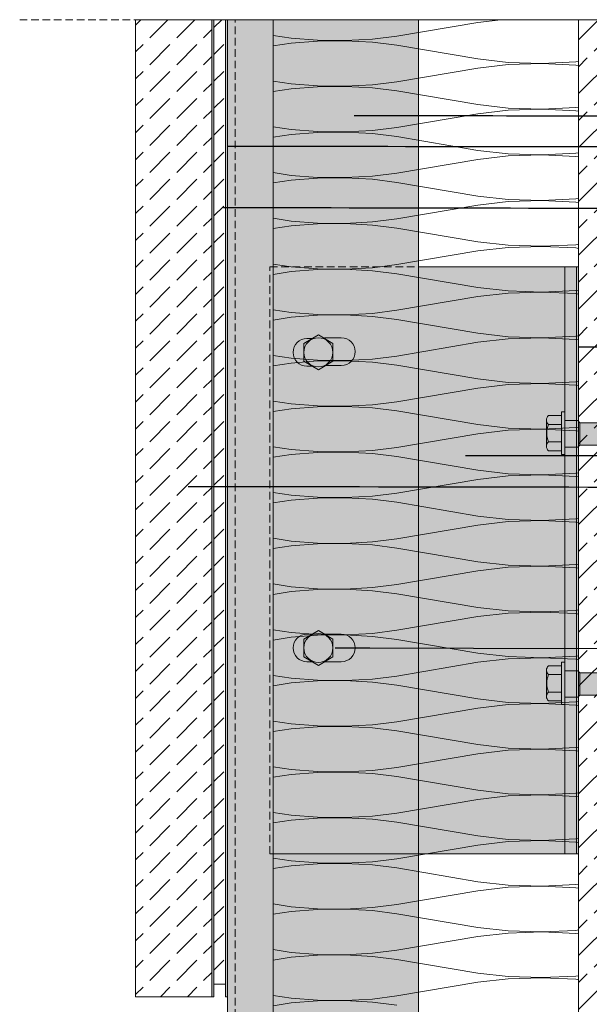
# Model space of a CAD drawing. Extents: x -106566 to -43002, y 22119 to 47619.
# Tile 21 of 24: x -47576 to -46080, y 37909 to 40494. Entities that reach past the tile are written whole.
import ezdxf

# ---------------------------------------------------------------- set-up
doc = ezdxf.new("R2010")
doc.units = 0
doc.header["$MEASUREMENT"] = 0
doc.linetypes.add('Hidden Line', pattern=[30, 20, -10])
for name, color, linetype, lineweight, true_color in [('2D - Ogólne_Pen_No__2', 7, 'Continuous', 15, 0x7f7f7f), ('2D Drafting - General_Pen_No__141', 7, 'Continuous', 0, 0xe8e8e8), ('2D Drafting - General_Pen_No__2', 7, 'Continuous', 15, 0x7f7f7f), ('2D Drafting - General_Pen_No__5', 7, 'Continuous', 25, 0x40a5ff), ('2D Drafting - General_Pen_No__61', 7, 'Continuous', 20, 0x6a6a6a), ('2D Drafting - General_Pen_No__81', 7, 'Continuous', 20, 0x6a6a6a), ('Annotation - Label_Pen_No__5', 7, 'Continuous', 25, 0x40a5ff)]:
    doc.layers.add(name, color=color, linetype=linetype, lineweight=lineweight, true_color=true_color)
doc.layers.add('2D Drafting - General_Pen_No__101', color=8, linetype='Continuous', lineweight=13)
doc.layers.add('2D Drafting - General_Pen_No__121', color=255, linetype='Continuous', lineweight=0)
doc.dimstyles.new('GENERATED_STYLE__3', dxfattribs={"dimtxt": 0.18, "dimasz": 91.2, "dimexe": 0.18, "dimexo": 0.0625, "dimgap": 0.09, "dimtad": 0, "dimtih": 1, "dimtoh": 1, "dimdec": 4, "dimzin": 0, "dimdsep": 46, "dimcen": 0.09, "dimadec": 0, "dimazin": 0, "dimtfac": 1, "dimtdec": 4, "dimtmove": 0, "dimatfit": 3, "dimldrblk": 'ARROWHEAD_5', "dimfxl": 0, "dimtolj": 1, "dimtzin": 0, "dimarcsym": 0})
pattern_1 = [(45, (0, 0), (-70.71068, 70.71068), [75, -25]), (45, (7e-15, 70.71), (-70.71068, 70.71068), [75, -25])]

# ---------------------------------------------------------------- blocks, each defined once
blk = doc.blocks.new('*X4')
at = {"layer": '2D Drafting - General_Pen_No__61', "linetype": 'Continuous'}
for p, q in [((-46373.4, 40487), (-46585.7, 40451)), ((-46313.1, 40494), (-46373.4, 40487)), ((-46108.5, 40493.7), (-46110.4, 40494)), ((-46910.3, 40452.6), (-46863.6, 40445.4)), ((-46863.6, 40432.7), (-46910.3, 40425.4)), ((-46863.6, 40445.4), (-46794.2, 40440.1)), ((-46794.2, 40438), (-46863.6, 40432.7)), ((-46794.2, 40440.1), (-46721.1, 40439.3)), ((-46721.1, 40438.8), (-46794.2, 40438)), ((-46721.1, 40439.3), (-46649.8, 40443)), ((-46649.8, 40435), (-46721.1, 40438.8)), ((-46649.8, 40443), (-46585.7, 40451)), ((-46585.7, 40427), (-46649.8, 40435)), ((-46373.4, 40391), (-46585.7, 40427)), ((-46373.4, 40391), (-46293.3, 40381.8)), ((-46293.3, 40376.3), (-46373.4, 40367)), ((-46293.3, 40381.8), (-46204.1, 40379.1)), ((-46204.1, 40379), (-46293.3, 40376.3)), ((-46204.1, 40379.1), (-46116, 40383.3)), ((-46116, 40374.8), (-46204.1, 40379)), ((-46116, 40383.3), (-46108.5, 40384.3)), ((-46373.4, 40367), (-46585.7, 40331)), ((-46108.5, 40373.7), (-46116, 40374.8)), ((-46910.3, 40332.6), (-46863.6, 40325.4)), ((-46863.6, 40325.4), (-46794.2, 40320.1)), ((-46649.8, 40323), (-46585.7, 40331)), ((-46863.6, 40312.7), (-46910.3, 40305.4)), ((-46794.2, 40318), (-46863.6, 40312.7)), ((-46794.2, 40320.1), (-46721.1, 40319.3)), ((-46721.1, 40318.8), (-46794.2, 40318)), ((-46721.1, 40319.3), (-46649.8, 40323)), ((-46649.8, 40315), (-46721.1, 40318.8)), ((-46585.7, 40307), (-46649.8, 40315)), ((-46373.4, 40271), (-46585.7, 40307)), ((-46373.4, 40247), (-46585.7, 40211)), ((-46373.4, 40271), (-46293.3, 40261.8)), ((-46293.3, 40256.3), (-46373.4, 40247)), ((-46293.3, 40261.8), (-46204.1, 40259.1)), ((-46204.1, 40259), (-46293.3, 40256.3)), ((-46204.1, 40259.1), (-46116, 40263.3)), ((-46116, 40254.8), (-46204.1, 40259)), ((-46116, 40263.3), (-46108.5, 40264.3)), ((-46108.5, 40253.7), (-46116, 40254.8)), ((-46910.3, 40212.6), (-46863.6, 40205.4)), ((-46863.6, 40205.4), (-46794.2, 40200.1)), ((-46794.2, 40198), (-46863.6, 40192.7)), ((-46794.2, 40200.1), (-46721.1, 40199.3)), ((-46721.1, 40198.8), (-46794.2, 40198)), ((-46721.1, 40199.3), (-46649.8, 40203)), ((-46649.8, 40195), (-46721.1, 40198.8)), ((-46649.8, 40203), (-46585.7, 40211)), ((-46585.7, 40187), (-46649.8, 40195)), ((-46863.6, 40192.7), (-46910.3, 40185.4)), ((-46373.4, 40151), (-46585.7, 40187)), ((-46373.4, 40151), (-46293.3, 40141.8)), ((-46204.1, 40139.1), (-46116, 40143.3)), ((-46116, 40143.3), (-46108.5, 40144.3)), ((-46373.4, 40127), (-46585.7, 40091)), ((-46293.3, 40136.3), (-46373.4, 40127)), ((-46293.3, 40141.8), (-46204.1, 40139.1)), ((-46204.1, 40139), (-46293.3, 40136.3)), ((-46116, 40134.8), (-46204.1, 40139)), ((-46108.5, 40133.7), (-46116, 40134.8)), ((-46910.3, 40092.6), (-46863.6, 40085.4)), ((-46863.6, 40072.7), (-46910.3, 40065.4)), ((-46863.6, 40085.4), (-46794.2, 40080.1)), ((-46794.2, 40078), (-46863.6, 40072.7)), ((-46794.2, 40080.1), (-46721.1, 40079.3)), ((-46721.1, 40078.8), (-46794.2, 40078)), ((-46721.1, 40079.3), (-46649.8, 40083)), ((-46649.8, 40075), (-46721.1, 40078.8)), ((-46649.8, 40083), (-46585.7, 40091)), ((-46585.7, 40067), (-46649.8, 40075)), ((-46373.4, 40031), (-46585.7, 40067)), ((-46373.4, 40031), (-46293.3, 40021.8)), ((-46293.3, 40016.3), (-46373.4, 40007)), ((-46293.3, 40021.8), (-46204.1, 40019.1)), ((-46204.1, 40019), (-46293.3, 40016.3)), ((-46204.1, 40019.1), (-46116, 40023.3)), ((-46116, 40014.8), (-46204.1, 40019)), ((-46116, 40023.3), (-46108.5, 40024.3)), ((-46108.5, 40013.7), (-46116, 40014.8)), ((-46373.4, 40007), (-46585.7, 39971)), ((-46910.3, 39972.6), (-46863.6, 39965.4)), ((-46863.6, 39965.4), (-46794.2, 39960.1)), ((-46721.1, 39959.3), (-46649.8, 39963)), ((-46649.8, 39963), (-46585.7, 39971)), ((-46863.6, 39952.7), (-46910.3, 39945.4)), ((-46794.2, 39958), (-46863.6, 39952.7)), ((-46794.2, 39960.1), (-46721.1, 39959.3)), ((-46721.1, 39958.8), (-46794.2, 39958)), ((-46649.8, 39955), (-46721.1, 39958.8)), ((-46585.7, 39947), (-46649.8, 39955)), ((-46373.4, 39911), (-46585.7, 39947)), ((-46373.4, 39911), (-46293.3, 39901.8)), ((-46373.4, 39887), (-46585.7, 39851)), ((-46293.3, 39896.3), (-46373.4, 39887)), ((-46293.3, 39901.8), (-46204.1, 39899.1)), ((-46204.1, 39899), (-46293.3, 39896.3)), ((-46204.1, 39899.1), (-46116, 39903.3)), ((-46116, 39894.8), (-46204.1, 39899)), ((-46116, 39903.3), (-46108.5, 39904.3)), ((-46108.5, 39893.7), (-46116, 39894.8)), ((-46910.3, 39852.6), (-46863.6, 39845.4)), ((-46863.6, 39845.4), (-46794.2, 39840.1)), ((-46794.2, 39838), (-46863.6, 39832.7)), ((-46794.2, 39840.1), (-46721.1, 39839.3)), ((-46721.1, 39838.8), (-46794.2, 39838)), ((-46721.1, 39839.3), (-46649.8, 39843)), ((-46649.8, 39835), (-46721.1, 39838.8)), ((-46649.8, 39843), (-46585.7, 39851)), ((-46585.7, 39827), (-46649.8, 39835)), ((-46863.6, 39832.7), (-46910.3, 39825.4)), ((-46373.4, 39791), (-46585.7, 39827)), ((-46373.4, 39791), (-46293.3, 39781.8)), ((-46293.3, 39781.8), (-46204.1, 39779.1)), ((-46204.1, 39779.1), (-46116, 39783.3)), ((-46116, 39783.3), (-46108.5, 39784.3)), ((-46373.4, 39767), (-46585.7, 39731)), ((-46293.3, 39776.3), (-46373.4, 39767)), ((-46204.1, 39779), (-46293.3, 39776.3)), ((-46116, 39774.8), (-46204.1, 39779)), ((-46108.5, 39773.7), (-46116, 39774.8)), ((-46910.3, 39732.6), (-46863.6, 39725.4)), ((-46649.8, 39723), (-46585.7, 39731)), ((-46863.6, 39712.7), (-46910.3, 39705.4)), ((-46863.6, 39725.4), (-46794.2, 39720.1)), ((-46794.2, 39718), (-46863.6, 39712.7)), ((-46794.2, 39720.1), (-46721.1, 39719.3)), ((-46721.1, 39718.8), (-46794.2, 39718)), ((-46721.1, 39719.3), (-46649.8, 39723)), ((-46649.8, 39715), (-46721.1, 39718.8)), ((-46585.7, 39707), (-46649.8, 39715)), ((-46373.4, 39671), (-46585.7, 39707)), ((-46373.4, 39671), (-46293.3, 39661.8)), ((-46293.3, 39656.3), (-46373.4, 39647)), ((-46293.3, 39661.8), (-46204.1, 39659.1)), ((-46204.1, 39659), (-46293.3, 39656.3)), ((-46204.1, 39659.1), (-46116, 39663.3)), ((-46116, 39654.8), (-46204.1, 39659)), ((-46116, 39663.3), (-46108.5, 39664.3)), ((-46108.5, 39653.7), (-46116, 39654.8)), ((-46373.4, 39647), (-46585.7, 39611)), ((-46910.3, 39612.6), (-46863.6, 39605.4)), ((-46863.6, 39605.4), (-46794.2, 39600.1)), ((-46721.1, 39599.3), (-46649.8, 39603)), ((-46649.8, 39603), (-46585.7, 39611)), ((-46863.6, 39592.7), (-46910.3, 39585.4)), ((-46794.2, 39598), (-46863.6, 39592.7)), ((-46794.2, 39600.1), (-46721.1, 39599.3)), ((-46721.1, 39598.8), (-46794.2, 39598)), ((-46649.8, 39595), (-46721.1, 39598.8)), ((-46585.7, 39587), (-46649.8, 39595)), ((-46373.4, 39551), (-46585.7, 39587)), ((-46373.4, 39551), (-46293.3, 39541.8)), ((-46373.4, 39527), (-46585.7, 39491)), ((-46293.3, 39536.3), (-46373.4, 39527)), ((-46293.3, 39541.8), (-46204.1, 39539.1)), ((-46204.1, 39539), (-46293.3, 39536.3)), ((-46204.1, 39539.1), (-46116, 39543.3)), ((-46116, 39534.8), (-46204.1, 39539)), ((-46116, 39543.3), (-46108.5, 39544.3)), ((-46108.5, 39533.7), (-46116, 39534.8)), ((-46910.3, 39492.6), (-46863.6, 39485.4)), ((-46863.6, 39472.7), (-46910.3, 39465.4)), ((-46863.6, 39485.4), (-46794.2, 39480.1)), ((-46794.2, 39478), (-46863.6, 39472.7)), ((-46794.2, 39480.1), (-46721.1, 39479.3)), ((-46721.1, 39478.8), (-46794.2, 39478)), ((-46721.1, 39479.3), (-46649.8, 39483)), ((-46649.8, 39475), (-46721.1, 39478.8)), ((-46649.8, 39483), (-46585.7, 39491)), ((-46585.7, 39467), (-46649.8, 39475)), ((-46373.4, 39431), (-46585.7, 39467)), ((-46373.4, 39431), (-46293.3, 39421.8)), ((-46293.3, 39421.8), (-46204.1, 39419.1)), ((-46204.1, 39419.1), (-46116, 39423.3)), ((-46116, 39423.3), (-46108.5, 39424.3)), ((-46373.4, 39407), (-46585.7, 39371)), ((-46293.3, 39416.3), (-46373.4, 39407)), ((-46204.1, 39419), (-46293.3, 39416.3)), ((-46116, 39414.8), (-46204.1, 39419)), ((-46108.5, 39413.7), (-46116, 39414.8)), ((-46910.3, 39372.6), (-46863.6, 39365.4)), ((-46649.8, 39363), (-46585.7, 39371)), ((-46863.6, 39352.7), (-46910.3, 39345.4)), ((-46863.6, 39365.4), (-46794.2, 39360.1)), ((-46794.2, 39358), (-46863.6, 39352.7)), ((-46794.2, 39360.1), (-46721.1, 39359.3)), ((-46721.1, 39358.8), (-46794.2, 39358)), ((-46721.1, 39359.3), (-46649.8, 39363)), ((-46649.8, 39355), (-46721.1, 39358.8)), ((-46585.7, 39347), (-46649.8, 39355)), ((-46373.4, 39311), (-46585.7, 39347)), ((-46373.4, 39311), (-46293.3, 39301.8)), ((-46293.3, 39296.3), (-46373.4, 39287)), ((-46293.3, 39301.8), (-46204.1, 39299.1)), ((-46204.1, 39299), (-46293.3, 39296.3)), ((-46204.1, 39299.1), (-46116, 39303.3)), ((-46116, 39294.8), (-46204.1, 39299)), ((-46116, 39303.3), (-46108.5, 39304.3)), ((-46108.5, 39293.7), (-46116, 39294.8)), ((-46373.4, 39287), (-46585.7, 39251)), ((-46910.3, 39252.6), (-46863.6, 39245.4)), ((-46863.6, 39245.4), (-46794.2, 39240.1)), ((-46794.2, 39240.1), (-46721.1, 39239.3)), ((-46721.1, 39238.8), (-46794.2, 39238)), ((-46721.1, 39239.3), (-46649.8, 39243)), ((-46649.8, 39235), (-46721.1, 39238.8)), ((-46649.8, 39243), (-46585.7, 39251)), ((-46863.6, 39232.7), (-46910.3, 39225.4)), ((-46794.2, 39238), (-46863.6, 39232.7)), ((-46585.7, 39227), (-46649.8, 39235)), ((-46373.4, 39191), (-46585.7, 39227)), ((-46373.4, 39191), (-46293.3, 39181.8)), ((-46373.4, 39167), (-46585.7, 39131)), ((-46293.3, 39176.3), (-46373.4, 39167)), ((-46293.3, 39181.8), (-46204.1, 39179.1)), ((-46204.1, 39179), (-46293.3, 39176.3)), ((-46204.1, 39179.1), (-46116, 39183.3)), ((-46116, 39174.8), (-46204.1, 39179)), ((-46116, 39183.3), (-46108.5, 39184.3)), ((-46108.5, 39173.7), (-46116, 39174.8)), ((-46910.3, 39132.6), (-46863.6, 39125.4)), ((-46863.6, 39112.7), (-46910.3, 39105.4)), ((-46863.6, 39125.4), (-46794.2, 39120.1)), ((-46794.2, 39118), (-46863.6, 39112.7)), ((-46794.2, 39120.1), (-46721.1, 39119.3)), ((-46721.1, 39118.8), (-46794.2, 39118)), ((-46721.1, 39119.3), (-46649.8, 39123)), ((-46649.8, 39115), (-46721.1, 39118.8)), ((-46649.8, 39123), (-46585.7, 39131)), ((-46585.7, 39107), (-46649.8, 39115)), ((-46373.4, 39071), (-46585.7, 39107)), ((-46373.4, 39071), (-46293.3, 39061.8)), ((-46293.3, 39061.8), (-46204.1, 39059.1)), ((-46204.1, 39059), (-46293.3, 39056.3)), ((-46204.1, 39059.1), (-46116, 39063.3)), ((-46116, 39054.8), (-46204.1, 39059)), ((-46116, 39063.3), (-46108.5, 39064.3)), ((-46373.4, 39047), (-46585.7, 39011)), ((-46293.3, 39056.3), (-46373.4, 39047)), ((-46108.5, 39053.7), (-46116, 39054.8)), ((-46910.3, 39012.6), (-46863.6, 39005.4)), ((-46649.8, 39003), (-46585.7, 39011)), ((-46863.6, 38992.7), (-46910.3, 38985.4)), ((-46863.6, 39005.4), (-46794.2, 39000.1)), ((-46794.2, 38998), (-46863.6, 38992.7)), ((-46794.2, 39000.1), (-46721.1, 38999.3)), ((-46721.1, 38998.8), (-46794.2, 38998)), ((-46721.1, 38999.3), (-46649.8, 39003)), ((-46649.8, 38995), (-46721.1, 38998.8)), ((-46585.7, 38987), (-46649.8, 38995)), ((-46373.4, 38951), (-46585.7, 38987)), ((-46373.4, 38951), (-46293.3, 38941.8)), ((-46293.3, 38936.3), (-46373.4, 38927)), ((-46293.3, 38941.8), (-46204.1, 38939.1)), ((-46204.1, 38939), (-46293.3, 38936.3)), ((-46204.1, 38939.1), (-46116, 38943.3)), ((-46116, 38934.8), (-46204.1, 38939)), ((-46116, 38943.3), (-46108.5, 38944.3)), ((-46108.5, 38933.7), (-46116, 38934.8)), ((-46373.4, 38927), (-46585.7, 38891)), ((-46910.3, 38892.6), (-46863.6, 38885.4)), ((-46863.6, 38885.4), (-46794.2, 38880.1)), ((-46794.2, 38878), (-46863.6, 38872.7)), ((-46794.2, 38880.1), (-46721.1, 38879.3)), ((-46721.1, 38878.8), (-46794.2, 38878)), ((-46721.1, 38879.3), (-46649.8, 38883)), ((-46649.8, 38875), (-46721.1, 38878.8)), ((-46649.8, 38883), (-46585.7, 38891)), ((-46863.6, 38872.7), (-46910.3, 38865.4)), ((-46585.7, 38867), (-46649.8, 38875)), ((-46373.4, 38831), (-46585.7, 38867)), ((-46373.4, 38831), (-46293.3, 38821.8)), ((-46373.4, 38807), (-46585.7, 38771)), ((-46293.3, 38816.3), (-46373.4, 38807)), ((-46293.3, 38821.8), (-46204.1, 38819.1)), ((-46204.1, 38819), (-46293.3, 38816.3)), ((-46204.1, 38819.1), (-46116, 38823.3)), ((-46116, 38814.8), (-46204.1, 38819)), ((-46116, 38823.3), (-46108.5, 38824.3)), ((-46108.5, 38813.7), (-46116, 38814.8)), ((-46910.3, 38772.6), (-46863.6, 38765.4)), ((-46863.6, 38752.7), (-46910.3, 38745.4)), ((-46863.6, 38765.4), (-46794.2, 38760.1)), ((-46794.2, 38758), (-46863.6, 38752.7)), ((-46794.2, 38760.1), (-46721.1, 38759.3)), ((-46721.1, 38758.8), (-46794.2, 38758)), ((-46721.1, 38759.3), (-46649.8, 38763)), ((-46649.8, 38755), (-46721.1, 38758.8)), ((-46649.8, 38763), (-46585.7, 38771)), ((-46585.7, 38747), (-46649.8, 38755)), ((-46373.4, 38711), (-46585.7, 38747)), ((-46373.4, 38711), (-46293.3, 38701.8)), ((-46293.3, 38696.3), (-46373.4, 38687)), ((-46293.3, 38701.8), (-46204.1, 38699.1)), ((-46204.1, 38699), (-46293.3, 38696.3)), ((-46204.1, 38699.1), (-46116, 38703.3)), ((-46116, 38694.8), (-46204.1, 38699)), ((-46116, 38703.3), (-46108.5, 38704.3)), ((-46373.4, 38687), (-46585.7, 38651)), ((-46108.5, 38693.7), (-46116, 38694.8)), ((-46910.3, 38652.6), (-46863.6, 38645.4)), ((-46863.6, 38645.4), (-46794.2, 38640.1)), ((-46649.8, 38643), (-46585.7, 38651)), ((-46863.6, 38632.7), (-46910.3, 38625.4)), ((-46794.2, 38638), (-46863.6, 38632.7)), ((-46794.2, 38640.1), (-46721.1, 38639.3)), ((-46721.1, 38638.8), (-46794.2, 38638)), ((-46721.1, 38639.3), (-46649.8, 38643)), ((-46649.8, 38635), (-46721.1, 38638.8)), ((-46585.7, 38627), (-46649.8, 38635)), ((-46373.4, 38591), (-46585.7, 38627)), ((-46373.4, 38567), (-46585.7, 38531)), ((-46373.4, 38591), (-46293.3, 38581.8)), ((-46293.3, 38576.3), (-46373.4, 38567)), ((-46293.3, 38581.8), (-46204.1, 38579.1)), ((-46204.1, 38579), (-46293.3, 38576.3)), ((-46204.1, 38579.1), (-46116, 38583.3)), ((-46116, 38574.8), (-46204.1, 38579)), ((-46116, 38583.3), (-46108.5, 38584.3)), ((-46108.5, 38573.7), (-46116, 38574.8)), ((-46910.3, 38532.6), (-46863.6, 38525.4)), ((-46863.6, 38525.4), (-46794.2, 38520.1)), ((-46794.2, 38518), (-46863.6, 38512.7)), ((-46794.2, 38520.1), (-46721.1, 38519.3)), ((-46721.1, 38518.8), (-46794.2, 38518)), ((-46721.1, 38519.3), (-46649.8, 38523)), ((-46649.8, 38515), (-46721.1, 38518.8)), ((-46649.8, 38523), (-46585.7, 38531)), ((-46585.7, 38507), (-46649.8, 38515)), ((-46863.6, 38512.7), (-46910.3, 38505.4)), ((-46373.4, 38471), (-46585.7, 38507)), ((-46373.4, 38471), (-46293.3, 38461.8)), ((-46204.1, 38459.1), (-46116, 38463.3)), ((-46116, 38463.3), (-46108.5, 38464.3)), ((-46373.4, 38447), (-46585.7, 38411)), ((-46293.3, 38456.3), (-46373.4, 38447)), ((-46293.3, 38461.8), (-46204.1, 38459.1)), ((-46204.1, 38459), (-46293.3, 38456.3)), ((-46116, 38454.8), (-46204.1, 38459)), ((-46108.5, 38453.7), (-46116, 38454.8)), ((-46910.3, 38412.6), (-46863.6, 38405.4)), ((-46863.6, 38392.7), (-46910.3, 38385.4)), ((-46863.6, 38405.4), (-46794.2, 38400.1)), ((-46794.2, 38398), (-46863.6, 38392.7)), ((-46794.2, 38400.1), (-46721.1, 38399.3)), ((-46721.1, 38398.8), (-46794.2, 38398)), ((-46721.1, 38399.3), (-46649.8, 38403)), ((-46649.8, 38395), (-46721.1, 38398.8)), ((-46649.8, 38403), (-46585.7, 38411)), ((-46585.7, 38387), (-46649.8, 38395)), ((-46373.4, 38351), (-46585.7, 38387)), ((-46373.4, 38351), (-46293.3, 38341.8)), ((-46293.3, 38336.3), (-46373.4, 38327)), ((-46293.3, 38341.8), (-46204.1, 38339.1)), ((-46204.1, 38339), (-46293.3, 38336.3)), ((-46204.1, 38339.1), (-46116, 38343.3)), ((-46116, 38334.8), (-46204.1, 38339)), ((-46116, 38343.3), (-46108.5, 38344.3)), ((-46108.5, 38333.7), (-46116, 38334.8)), ((-46373.4, 38327), (-46585.7, 38291)), ((-46910.3, 38292.6), (-46863.6, 38285.4)), ((-46863.6, 38285.4), (-46794.2, 38280.1)), ((-46721.1, 38279.3), (-46649.8, 38283)), ((-46649.8, 38283), (-46585.7, 38291)), ((-46863.6, 38272.7), (-46910.3, 38265.4)), ((-46794.2, 38278), (-46863.6, 38272.7)), ((-46794.2, 38280.1), (-46721.1, 38279.3)), ((-46721.1, 38278.8), (-46794.2, 38278)), ((-46649.8, 38275), (-46721.1, 38278.8)), ((-46585.7, 38267), (-46649.8, 38275)), ((-46373.4, 38231), (-46585.7, 38267)), ((-46373.4, 38231), (-46293.3, 38221.8)), ((-46373.4, 38207), (-46585.7, 38171)), ((-46293.3, 38216.3), (-46373.4, 38207)), ((-46293.3, 38221.8), (-46204.1, 38219.1)), ((-46204.1, 38219), (-46293.3, 38216.3)), ((-46204.1, 38219.1), (-46116, 38223.3)), ((-46116, 38214.8), (-46204.1, 38219)), ((-46116, 38223.3), (-46108.5, 38224.3)), ((-46108.5, 38213.7), (-46116, 38214.8)), ((-46910.3, 38172.6), (-46863.6, 38165.4)), ((-46863.6, 38165.4), (-46794.2, 38160.1)), ((-46794.2, 38158), (-46863.6, 38152.7)), ((-46794.2, 38160.1), (-46721.1, 38159.3)), ((-46721.1, 38158.8), (-46794.2, 38158)), ((-46721.1, 38159.3), (-46649.8, 38163)), ((-46649.8, 38155), (-46721.1, 38158.8)), ((-46649.8, 38163), (-46585.7, 38171)), ((-46585.7, 38147), (-46649.8, 38155)), ((-46863.6, 38152.7), (-46910.3, 38145.4)), ((-46373.4, 38111), (-46585.7, 38147)), ((-46373.4, 38111), (-46293.3, 38101.8)), ((-46293.3, 38101.8), (-46204.1, 38099.1)), ((-46204.1, 38099.1), (-46116, 38103.3)), ((-46116, 38103.3), (-46108.5, 38104.3)), ((-46373.4, 38087), (-46585.7, 38051)), ((-46293.3, 38096.3), (-46373.4, 38087)), ((-46204.1, 38099), (-46293.3, 38096.3)), ((-46116, 38094.8), (-46204.1, 38099)), ((-46108.5, 38093.7), (-46116, 38094.8)), ((-46910.3, 38052.6), (-46863.6, 38045.4)), ((-46649.8, 38043), (-46585.7, 38051)), ((-46863.6, 38032.7), (-46910.3, 38025.4)), ((-46863.6, 38045.4), (-46794.2, 38040.1)), ((-46794.2, 38038), (-46863.6, 38032.7)), ((-46794.2, 38040.1), (-46721.1, 38039.3)), ((-46721.1, 38038.8), (-46794.2, 38038)), ((-46721.1, 38039.3), (-46649.8, 38043)), ((-46649.8, 38035), (-46721.1, 38038.8)), ((-46585.7, 38027), (-46649.8, 38035)), ((-46373.4, 37991), (-46585.7, 38027)), ((-46373.4, 37991), (-46293.3, 37981.8)), ((-46293.3, 37976.3), (-46373.4, 37967)), ((-46293.3, 37981.8), (-46204.1, 37979.1)), ((-46204.1, 37979), (-46293.3, 37976.3)), ((-46204.1, 37979.1), (-46116, 37983.3)), ((-46116, 37974.8), (-46204.1, 37979)), ((-46116, 37983.3), (-46108.5, 37984.3)), ((-46108.5, 37973.7), (-46116, 37974.8)), ((-46373.4, 37967), (-46585.7, 37931)), ((-46910.3, 37932.6), (-46863.6, 37925.4)), ((-46863.6, 37925.4), (-46794.2, 37920.1)), ((-46721.1, 37919.3), (-46649.8, 37923)), ((-46649.8, 37923), (-46585.7, 37931)), ((-46863.6, 37912.7), (-46910.3, 37905.4)), ((-46794.2, 37918), (-46863.6, 37912.7)), ((-46794.2, 37920.1), (-46721.1, 37919.3)), ((-46721.1, 37918.8), (-46794.2, 37918)), ((-46649.8, 37915), (-46721.1, 37918.8)), ((-46585.7, 37907), (-46649.8, 37915))]:
    blk.add_line(p, q, dxfattribs=at)
blk = doc.blocks.new('Fill_2')
at = {"layer": '2D Drafting - General_Pen_No__2', "linetype": 'Continuous'}
for p, q in [((-46910.3, 40494), (-46910.3, 36774.4)), ((-46108.5, 40494), (-46910.3, 40494)), ((-46108.5, 36774.4), (-46108.5, 40494))]:
    blk.add_line(p, q, dxfattribs=at)
at = {"layer": '2D Drafting - General_Pen_No__61', "linetype": 'Continuous'}
blk.add_blockref('*X4', (0, 0), dxfattribs=at)
blk = doc.blocks.new('ARROWHEAD_5')
at = {"color": 0, "linetype": 'Continuous', "lineweight": 0}
blk.add_line((0, 0), (-1, 0), dxfattribs=at)
blk.add_solid([(-1, 0.2679), (0, 0), (-1, -0.2679), (-1, 0.2679)], dxfattribs=at)

msp = doc.modelspace()

# ---------------------------------------------------------------- hatches: boundary and pattern name
at = {"layer": '2D Drafting - General_Pen_No__101', "linetype": 'Continuous'}
for points in [[(-47071.91, 40494), (-47071.91, 37929.12), (-47066.12, 37929.12), (-47066.12, 40494)], [(-47036.12, 40494), (-47036.12, 37929.12), (-47030.34, 37929.12), (-47030.34, 40494)], [(-47030.34, 40494), (-47036.12, 40494), (-47036.12, 37929.12), (-47030.34, 37929.12)], [(-46114.28, 39844.92), (-46114.28, 38304.35), (-46108.5, 38304.35), (-46108.5, 39844.92)]]:
    msp.add_hatch(color=256, dxfattribs=at).paths.add_polyline_path(points, flags=0)
at = {"layer": '2D Drafting - General_Pen_No__121', "linetype": 'Continuous'}
for points in [[(-46153.6, 39431.34), (-46187.78, 39431.34, -0.4195601), (-46187.78, 39454.64), (-46153.6, 39454.64)], [(-46144.28, 39408.43), (-46144.28, 39352.51), (-46153.6, 39352.51), (-46153.6, 39408.43), (-46153.6, 39464.35), (-46144.28, 39464.35)], [(-46192.05, 39408.43, 0.092424), (-46187.78, 39385.52, 0.201281), (-46192.67, 39373.87), (-46192.67, 39442.99, 0.201281), (-46187.78, 39431.34, 0.092424)], [(-46153.6, 39385.52), (-46187.78, 39385.52, -0.092424), (-46192.05, 39408.43, -0.092424), (-46187.78, 39431.34), (-46153.6, 39431.34), (-46153.6, 39408.43)], [(-46144.28, 39371.75), (-46144.28, 39410.27), (-46144.28, 39441.43), (-46114.28, 39441.43), (-46114.28, 39407.35), (-46114.28, 39371.75)], [(-46114.28, 39371.75), (-46144.28, 39371.75), (-46144.28, 39410.27), (-46144.28, 39441.43), (-46114.28, 39441.43), (-46114.28, 39406.4)], [(-46114.28, 39371.75), (-46110.6, 39371.75), (-46105.18, 39377.17), (-46105.18, 39436.01), (-46110.6, 39441.43), (-46114.28, 39441.43)], [(-46105.18, 39377.17), (-46105.18, 39436.01), (-46055.44, 39436.01), (-46055.44, 39377.17)], [(-46153.6, 39362.22), (-46187.78, 39362.22, -0.4195601), (-46187.78, 39385.52), (-46153.6, 39385.52)], [(-46144.28, 38751.75), (-46144.28, 38695.83), (-46153.6, 38695.83), (-46153.6, 38751.75), (-46153.6, 38807.67), (-46144.28, 38807.67)], [(-46153.6, 38774.66), (-46187.78, 38774.66, -0.4195601), (-46187.78, 38797.96), (-46153.6, 38797.96)], [(-46192.05, 38751.75, 0.092424), (-46187.78, 38728.84, 0.201281), (-46192.67, 38717.19), (-46192.67, 38786.31, 0.201281), (-46187.78, 38774.66, 0.092424)], [(-46153.6, 38728.84), (-46187.78, 38728.84, -0.092424), (-46192.05, 38751.75, -0.092424), (-46187.78, 38774.66), (-46153.6, 38774.66), (-46153.6, 38751.75)], [(-46144.28, 38715.07), (-46144.28, 38751.75), (-46144.28, 38784.74), (-46114.28, 38784.74), (-46114.28, 38748.82), (-46114.28, 38715.07)], [(-46114.28, 38715.07), (-46144.28, 38715.07), (-46144.28, 38751.75), (-46144.28, 38784.74), (-46114.28, 38784.74), (-46114.28, 38747.87)], [(-46114.28, 38715.17), (-46114.28, 38784.74), (-46110.77, 38784.74), (-46110.77, 38715.17)], [(-46110.77, 38715.17), (-46110.77, 38784.74), (-46110.6, 38784.74), (-46105.18, 38779.33), (-46105.18, 38720.58), (-46110.6, 38715.17)], [(-46105.18, 38720.48), (-46105.18, 38779.33), (-46055.44, 38779.33), (-46055.44, 38720.48)], [(-46153.6, 38705.54), (-46187.78, 38705.54, -0.4195601), (-46187.78, 38728.84), (-46153.6, 38728.84)]]:
    msp.add_hatch(color=256, dxfattribs=at).paths.add_polyline_path(points, flags=0)
at = {"layer": '2D Drafting - General_Pen_No__141', "linetype": 'Continuous'}
for points in [[(-47030.34, 40494), (-47030.34, 37126.39), (-46529.28, 37126.39), (-46529.28, 39125.01), (-46529.28, 39266.52), (-46529.28, 39286.52), (-46529.28, 39413.17), (-46529.28, 40494)], [(-46529.28, 39844.92), (-46114.28, 39844.92), (-46114.28, 38304.35), (-46529.28, 38304.35)]]:
    msp.add_hatch(color=256, dxfattribs=at).paths.add_polyline_path(points, flags=0)
at = {"layer": '2D Drafting - General_Pen_No__5', "linetype": 'Continuous'}
h = msp.add_hatch(dxfattribs=at)
h.set_pattern_fill('Beton', color=256, style=0, pattern_type=2)
h.set_pattern_definition(pattern_1)
h.paths.add_polyline_path([(-47036.12, 37962.41), (-47066.12, 37962.41), (-47066.12, 40494), (-47036.12, 40494)], flags=0)
at = {"layer": '2D Drafting - General_Pen_No__81', "linetype": 'Continuous'}
h = msp.add_hatch(dxfattribs=at)
h.set_pattern_fill('Beton', color=256, style=0, pattern_type=2)
h.set_pattern_definition(pattern_1)
h.paths.add_polyline_path([(-47271.91, 40494), (-47071.91, 40494), (-47071.91, 37929.12), (-47271.91, 37929.12)], flags=0)
h = msp.add_hatch(dxfattribs=at)
h.set_pattern_fill('Solid___Dashed', color=256, style=0, pattern_type=2)
h.set_pattern_definition([(45, (0, 0), (-70.71068, 70.71068), []), (45, (-35.36, 35.36), (-70.71068, 70.71068), [75, -25])])
h.paths.add_polyline_path([(-46108.5, 40494), (-45781.37, 40494), (-45781.37, 36774.38), (-46108.5, 36774.38), (-46108.5, 39190.49), (-46108.5, 39294.63), (-46108.5, 39844.92), (-46108.5, 39942.27)], flags=0)

# ---------------------------------------------------------------- linework, layer by layer
at = {"layer": '2D - Ogólne_Pen_No__2', "linetype": 'Continuous'}
for p, q in [((-46114.28, 39441.43), (-46114.28, 39406.4)), ((-46110.6, 39441.43), (-46114.28, 39441.43)), ((-46105.18, 39436.01), (-46110.6, 39441.43)), ((-46055.44, 39436.01), (-46105.18, 39436.01)), ((-46105.18, 39436.01), (-46105.18, 39377.17)), ((-46114.28, 39371.85), (-46114.28, 39407.44)), ((-46114.28, 39371.75), (-46114.28, 39407.35)), ((-46110.6, 39371.75), (-46114.28, 39371.75)), ((-46105.18, 39377.17), (-46110.6, 39371.75)), ((-46055.44, 39377.17), (-46105.18, 39377.17)), ((-46110.6, 38784.74), (-46114.28, 38784.74)), ((-46105.18, 38779.33), (-46110.6, 38784.74)), ((-46055.44, 38779.33), (-46105.18, 38779.33)), ((-46105.18, 38779.33), (-46105.18, 38720.48)), ((-46110.6, 38715.17), (-46114.28, 38715.17)), ((-46110.6, 38715.07), (-46114.28, 38715.07)), ((-46105.18, 38720.58), (-46110.6, 38715.17)), ((-46105.18, 38720.48), (-46110.6, 38715.07)), ((-46055.44, 38720.48), (-46105.18, 38720.48))]:
    msp.add_line(p, q, dxfattribs=at)
at = {"layer": '2D Drafting - General_Pen_No__2', "linetype": 'Hidden Line'}
for p, q in [((-47576.35, 40494), (-45287.91, 40494)), ((-47010.34, 37126.39), (-47010.34, 40494)), ((-46919.48, 38304.35), (-46919.48, 39844.92)), ((-46919.48, 39844.92), (-46529.28, 39844.92)), ((-46919.48, 38304.35), (-46529.28, 38304.35))]:
    msp.add_line(p, q, dxfattribs=at)
at = {"layer": '2D Drafting - General_Pen_No__2', "linetype": 'Continuous'}
for p, q in [((-47036.12, 40494), (-47066.12, 40494)), ((-47066.12, 40374), (-47066.12, 40494)), ((-47036.12, 40494), (-47036.12, 40374)), ((-46529.28, 39844.92), (-46107.44, 39844.92)), ((-46144.28, 38304.35), (-46144.28, 39844.92)), ((-46114.28, 38304.35), (-46114.28, 39844.92)), ((-46830.14, 39643.73), (-46791.97, 39666.73)), ((-46808.08, 39657.02), (-46821.83, 39657.02)), ((-46753.8, 39643.73), (-46791.97, 39666.73)), ((-46731.66, 39658.89), (-46775.86, 39658.89)), ((-46830.14, 39643.73), (-46830.14, 39597.73)), ((-46753.8, 39643.73), (-46753.8, 39597.73)), ((-46830.14, 39597.73), (-46791.97, 39574.73)), ((-46821.83, 39584.44), (-46808.08, 39584.44)), ((-46753.8, 39597.73), (-46791.97, 39574.73)), ((-46775.86, 39586.31), (-46731.66, 39586.31)), ((-46187.78, 39454.64), (-46153.6, 39454.64)), ((-46153.6, 39408.43), (-46153.6, 39464.35)), ((-46153.6, 39464.35), (-46144.28, 39464.35)), ((-46144.28, 39464.35), (-46144.28, 39408.43)), ((-46192.67, 39373.87), (-46192.67, 39442.99)), ((-46187.78, 39431.34), (-46153.6, 39431.34)), ((-46144.28, 39441.43), (-46114.28, 39441.43)), ((-46153.6, 39408.43), (-46153.6, 39352.51)), ((-46144.28, 39352.51), (-46144.28, 39408.43)), ((-46187.78, 39385.52), (-46153.6, 39385.52)), ((-46144.28, 39371.75), (-46114.28, 39371.75)), ((-46187.78, 39362.22), (-46153.6, 39362.22)), ((-46153.6, 39352.51), (-46144.28, 39352.51)), ((-46830.14, 38867.76), (-46791.97, 38890.76)), ((-46808.08, 38881.05), (-46821.83, 38881.05)), ((-46753.8, 38867.76), (-46791.97, 38890.76)), ((-46731.66, 38881.05), (-46775.86, 38881.05)), ((-46830.14, 38867.76), (-46830.14, 38821.76)), ((-46753.8, 38867.76), (-46753.8, 38821.76)), ((-46830.14, 38821.76), (-46791.97, 38798.76)), ((-46821.83, 38808.47), (-46808.08, 38808.47)), ((-46753.8, 38821.76), (-46791.97, 38798.76)), ((-46775.86, 38808.47), (-46731.66, 38808.47)), ((-46153.6, 38751.75), (-46153.6, 38807.67)), ((-46153.6, 38807.67), (-46144.28, 38807.67)), ((-46144.28, 38807.67), (-46144.28, 38751.75)), ((-46192.67, 38717.19), (-46192.67, 38786.31)), ((-46187.78, 38797.96), (-46153.6, 38797.96)), ((-46187.78, 38774.66), (-46153.6, 38774.66)), ((-46144.28, 38784.74), (-46114.28, 38784.74)), ((-46153.6, 38751.75), (-46153.6, 38695.83)), ((-46144.28, 38695.83), (-46144.28, 38751.75)), ((-46187.78, 38728.84), (-46153.6, 38728.84)), ((-46187.78, 38705.54), (-46153.6, 38705.54)), ((-46153.6, 38695.83), (-46144.28, 38695.83)), ((-46144.28, 38715.07), (-46114.28, 38715.07)), ((-46114.28, 38304.35), (-46919.48, 38304.35)), ((-46777.63, 38304.35), (-46114.28, 38304.35))]:
    msp.add_line(p, q, dxfattribs=at)
at = {"layer": '2D Drafting - General_Pen_No__2', "linetype": 'Continuous', "flags": 128}
for points in [[(-47271.91, 40494), (-47071.91, 40494), (-47071.91, 37929.12), (-47271.91, 37929.12)], [(-47071.91, 40494), (-47071.91, 37929.12), (-47066.12, 37929.12), (-47066.12, 40494)], [(-47036.12, 37962.41), (-47066.12, 37962.41), (-47066.12, 40494), (-47036.12, 40494)], [(-47036.12, 40494), (-47036.12, 37929.12), (-47030.34, 37929.12), (-47030.34, 40494)], [(-47030.34, 40494), (-47036.12, 40494), (-47036.12, 37929.12), (-47030.34, 37929.12)], [(-47030.34, 40494), (-47030.34, 37126.39), (-46529.28, 37126.39), (-46529.28, 39125.01), (-46529.28, 39266.52), (-46529.28, 39286.52), (-46529.28, 39413.17), (-46529.28, 40494)], [(-46108.5, 40494), (-45781.37, 40494), (-45781.37, 36774.38), (-46108.5, 36774.38), (-46108.5, 39190.49), (-46108.5, 39294.63), (-46108.5, 39844.92), (-46108.5, 39942.27)], [(-46529.28, 39844.92), (-46114.28, 39844.92), (-46114.28, 38304.35), (-46529.28, 38304.35)], [(-46114.28, 39844.92), (-46114.28, 38304.35), (-46108.5, 38304.35), (-46108.5, 39844.92)]]:
    msp.add_lwpolyline(points, close=True, dxfattribs=at)
at = {"layer": '2D Drafting - General_Pen_No__2', "linetype": 'Continuous'}
for centre in [(-46791.97, 39620.73), (-46791.97, 38844.76)]:
    msp.add_circle(centre, 38.17, dxfattribs=at)
for centre, radius, start, end in [((-46821.83, 39620.73), 36.29, 90, 270), ((-46731.66, 39622.6), 36.29, 270, 90), ((-46176.34, 39442.99), 16.33, 134.47805, 225.52195), ((-46128.47, 39408.43), 63.58, 158.87798, 180), ((-46128.47, 39408.43), 63.58, 180, 201.12202), ((-46176.34, 39373.87), 16.33, 134.47805, 225.52195), ((-46821.83, 38844.76), 36.29, 90, 270), ((-46731.66, 38844.76), 36.29, 270, 90), ((-46176.34, 38786.31), 16.33, 134.47805, 225.52195), ((-46128.47, 38751.75), 63.58, 158.87798, 180), ((-46128.47, 38751.75), 63.58, 180, 201.12202), ((-46176.34, 38717.19), 16.33, 134.47805, 225.52195)]:
    msp.add_arc(centre, radius, start, end, dxfattribs=at)

# ---------------------------------------------------------------- block references
at = {"layer": '2D Drafting - General_Pen_No__61', "linetype": 'Continuous'}
msp.add_blockref('Fill_2', (0, 0), dxfattribs=at)

# ---------------------------------------------------------------- leaders
at = {"layer": 'Annotation - Label_Pen_No__5', "linetype": 'Continuous', "path_type": 1, "annotation_type": 0, "has_hookline": 1, "hookline_direction": 0}
for points, text_width in [([(-46697.49, 40242.84), (-45533.81, 40240.47)], 226.8), ([(-47030.34, 40162.24), (-45533.81, 40159.87)], 459.84), ([(-47040.95, 40001.03), (-45533.81, 39998.42)], 255.36), ([(-46108.5, 39635.5), (-45533.81, 39632.89)], 381.81), ([(-46405.75, 39349.46), (-45533.81, 39350.94)], 265.44), ([(-47134.21, 39268.85), (-45533.81, 39266.25)], 298.35)]:
    msp.add_leader(points, dimstyle='GENERATED_STYLE__3', dxfattribs=dict(at, text_width=text_width))
at = {"layer": 'Annotation - Label_Pen_No__5', "linetype": 'Continuous', "annotation_type": 0, "has_hookline": 1, "hookline_direction": 0, "text_width": 174.66}
msp.add_leader([(-46747.75, 38844.76), (-45533.81, 38842.15)], dimstyle='GENERATED_STYLE__3', dxfattribs=at)

doc.saveas('drawing.dxf')
